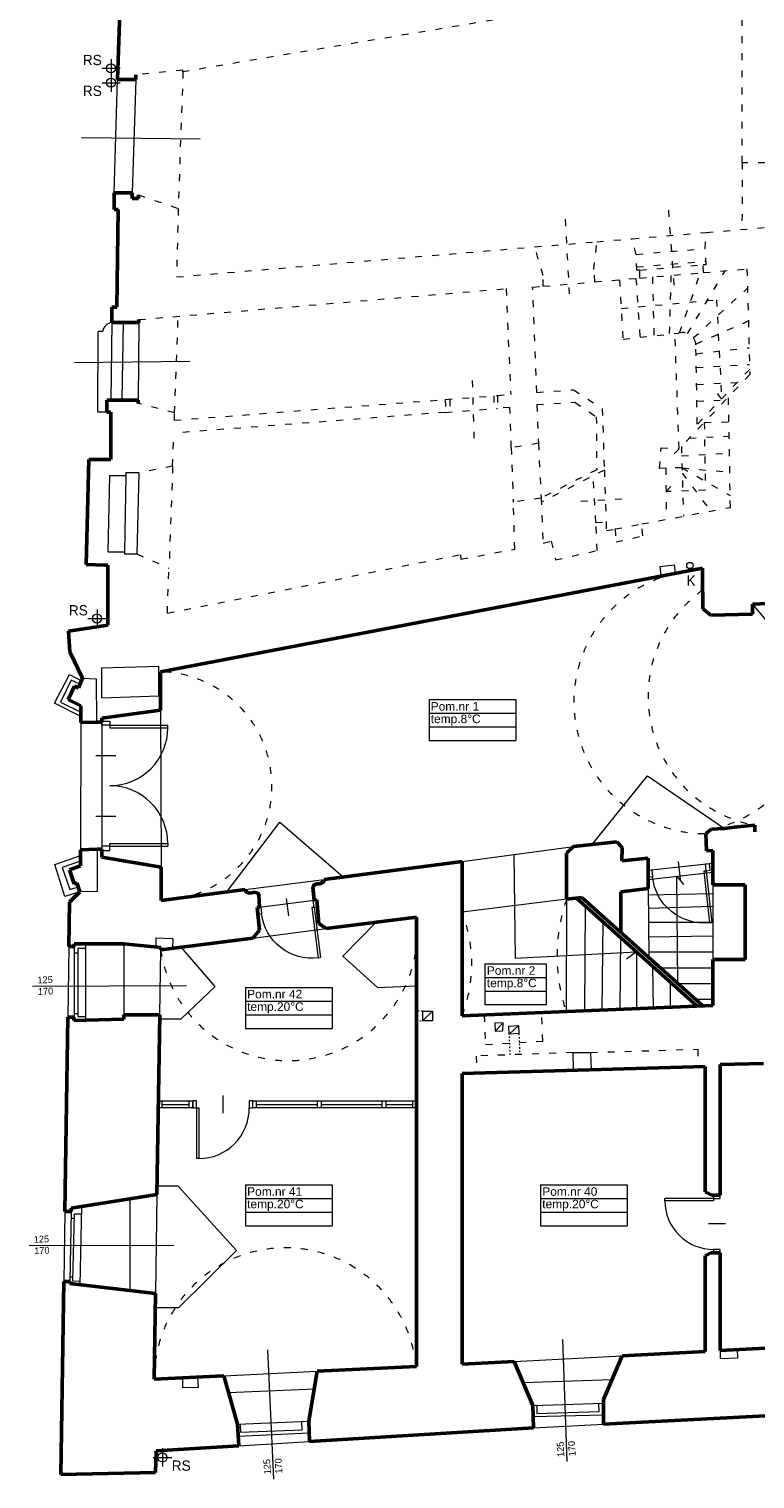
# Model space of a CAD drawing. Header units: millimetres. Extents: x -127811 to -59050, y -244477 to -114521.
# Tile 5 of 16: x -65021 to -63748, y -128984 to -126441. Entities that reach past the tile are written whole.
import ezdxf

# ---------------------------------------------------------------- set-up
doc = ezdxf.new("R2010")
doc.units = ezdxf.units.MM
doc.header["$MEASUREMENT"] = 0
doc.linetypes.add('XREF$0$ACAD_ISO03W100', pattern=[30, 12, -18])
doc.layers.add('XREF', color=8, linetype='Continuous')
for name, color, linetype, lineweight in [('XREF$0$arch C', 8, 'Continuous', 13), ('XREF$0$arch drzwi', 8, 'Continuous', 13), ('XREF$0$arch N', 8, 'XREF$0$ACAD_ISO03W100', 13), ('XREF$0$arch P', 8, 'Continuous', 50), ('XREF$0$opis', 8, 'Continuous', 0), ('XREF$0$opis - pomieszczenia', 8, 'Continuous', 0)]:
    doc.layers.add(name, color=color, linetype=linetype, lineweight=lineweight)
doc.styles.add('XREF$0$AB arial', font='arial.ttf')
doc.styles.add('XREF$0$Standard', font='txt')

# ---------------------------------------------------------------- blocks, each defined once
blk = doc.blocks.new('XREF$0$A$C5C5B553C')
at = {"layer": 'XREF$0$arch drzwi', "color": 0}
for p, q in [((0, 0), (0, -12)), ((6, 0), (0, 0)), ((6, -12), (6, 0)), ((51, 9), (51, -21)), ((96, 0), (96, -12)), ((102, 0), (96, 0)), ((102, -12), (102, 0)), ((0, -12), (6, -12)), ((6, -12), (6, -97.9)), ((6, -12), (10, -12)), ((10, -12), (10, -98)), ((96, -12), (102, -12)), ((10, -98), (6, -98))]:
    blk.add_line(p, q, dxfattribs=at)
blk.add_arc((10, -12), 86, 270, 0.0003, dxfattribs=at)
blk = doc.blocks.new('XREF$0$002')
at = {"layer": 'XREF$0$arch drzwi', "color": 0}
for p, q in [((-14.2, 113.4), (0, 113.4)), ((-14.2, 106.3), (-14.2, 113.4)), ((0, 106.3), (-14.2, 106.3)), ((0, 113.4), (0, 106.3)), ((0, 106.3), (101.5, 106.3)), ((0, 106.3), (0, 101.6)), ((101.6, 101.6), (101.6, 106.3)), ((0, 101.6), (101.6, 101.6)), ((-24.8, 53.2), (10.6, 53.2)), ((-24.8, -53.2), (10.6, -53.2)), ((0, -101.6), (101.6, -101.6)), ((0, -106.3), (0, -101.6)), ((101.6, -101.6), (101.6, -106.3)), ((0, -106.3), (-14.2, -106.3)), ((-14.2, -106.3), (-14.2, -113.4)), ((-14.2, -113.4), (0, -113.4)), ((0, -106.3), (101.5, -106.3)), ((0, -113.4), (0, -106.3))]:
    blk.add_line(p, q, dxfattribs=at)
for centre, start, end in [((0, 101.6), 269.9997, 0), ((0, -101.6), 0, 90.0003)]:
    blk.add_arc(centre, 101.6, start, end, dxfattribs=at)
blk = doc.blocks.new('XREF$0$B-01')
at = {"layer": 'XREF$0$opis - pomieszczenia', "color": 0}
for p, q in [((-72, 72), (80, 72)), ((-72, 72), (-72, 0)), ((80, 72), (80, 0)), ((-72, 48), (80, 48)), ((-72, 24), (80, 24)), ((-72, 0), (80, 0))]:
    blk.add_line(p, q, dxfattribs=at)
blk = doc.blocks.new('XREF')
at = {"layer": 'XREF$0$arch C'}
for p, q in [((-64893.3, -126510), (-64861, -126510)), ((-64877.1, -126493.9), (-64877.1, -126526.2)), ((-64893.3, -126535.3), (-64861, -126535.3)), ((-64877.1, -126513.5), (-64877.1, -126526.2)), ((-64877.1, -126519.1), (-64877.1, -126551.4)), ((-64871.8, -126728.3), (-64865.9, -126529.7)), ((-64833.5, -126529.7), (-64839.9, -126728.3)), ((-64929.2, -126631.5), (-64720.9, -126633.6)), ((-64875.5, -126955.8), (-64877.5, -127092.1)), ((-64857.7, -127092.1), (-64855.3, -126955.8)), ((-64828.4, -126955.8), (-64829.4, -127092.1)), ((-64900.5, -127113), (-64899.7, -126971)), ((-64899.7, -126971), (-64891.8, -126971.2)), ((-64941.3, -127026), (-64738.7, -127023.4)), ((-64884.6, -127113.3), (-64900.5, -127113)), ((-64828.3, -127219.7), (-64850.9, -127219.7)), ((-64850.9, -127219.7), (-64850.9, -127224.8)), ((-64828.3, -127219.7), (-64832, -127361.7)), ((-64879.9, -127224.8), (-64882.5, -127357.8)), ((-64850.9, -127224.8), (-64879.9, -127224.8)), ((-64850.9, -127224.8), (-64853.5, -127357.8)), ((-64882.5, -127357.8), (-64853.5, -127357.8)), ((-64853.5, -127357.8), (-64853.5, -127361.7)), ((-64853.5, -127361.7), (-64832, -127361.7)), ((-63914.1, -127384), (-63889.8, -127380.9)), ((-63912.1, -127400.4), (-63914.1, -127384)), ((-63889.8, -127380.9), (-63887.9, -127395.7)), ((-63752.4, -127450.1), (-63439.8, -127826.5)), ((-64917.8, -127475), (-64885.4, -127475)), ((-64901.6, -127458.9), (-64901.6, -127491.2)), ((-64901.6, -127478.5), (-64901.6, -127491.2)), ((-64976, -127623.4), (-64949.9, -127572.9)), ((-64949.9, -127572.9), (-64929.2, -127584.3)), ((-64927, -127579.3), (-64903, -127580.5)), ((-64894.1, -127561.4), (-64793.5, -127558.6)), ((-64894.1, -127561.4), (-64894.1, -127614.1)), ((-64793.5, -127610.3), (-64793.5, -127558.6)), ((-64946.8, -127583), (-64965.6, -127621.9)), ((-64931.8, -127590.4), (-64946.8, -127583)), ((-64903, -127580.5), (-64902.7, -127657)), ((-64930.2, -127647), (-64976, -127623.4)), ((-64965.6, -127621.9), (-64930.2, -127639.5)), ((-64894.1, -127614.1), (-64793.5, -127610.3)), ((-64790.1, -127636), (-64789.2, -127911.2)), ((-64930.2, -127657.5), (-64930.4, -127880.9)), ((-64893.3, -127657), (-64893.3, -127879.5)), ((-64033.6, -127871.4), (-63936.1, -127750.6)), ((-63936.1, -127750.6), (-63801.5, -127843)), ((-64674.1, -127954.6), (-64581.1, -127832.2)), ((-64581.1, -127832.2), (-64470, -127928)), ((-64901.6, -127879.5), (-64901.3, -127953.5)), ((-64261.6, -127900.9), (-64066.3, -127875.1)), ((-64975.7, -127906.6), (-64930.4, -127890.7)), ((-64958, -127962.3), (-64975.7, -127906.6)), ((-64930.4, -127900.5), (-64963, -127911.8)), ((-64171, -127888.9), (-64168.2, -128070.5)), ((-63935.1, -127916.2), (-63821.5, -127903.9)), ((-64963, -127911.8), (-64949.3, -127950.1)), ((-64641.7, -127950.4), (-64503.2, -127932.4)), ((-63935.1, -127932.6), (-63821.5, -127920)), ((-63883.1, -128114.8), (-63885.1, -127927.1)), ((-63885.1, -127927.1), (-63873.1, -127941.2)), ((-64932, -127954.3), (-64958, -127962.3)), ((-64949.3, -127950.1), (-64935, -127945.4)), ((-64901.3, -127953.5), (-64932, -127954.3)), ((-63935.1, -127948.7), (-63933.7, -128069.6)), ((-63935, -127959.8), (-63821.5, -127957)), ((-63821.5, -127942.1), (-63821.5, -128072.8)), ((-64616.5, -127981.1), (-64521.1, -127969.1)), ((-64078.2, -127967), (-64261.6, -127990)), ((-64078.2, -127967), (-64079, -128164.2)), ((-64045.4, -127979.2), (-64046.7, -128162.9)), ((-63934.7, -127982.7), (-63821.5, -127979.2)), ((-64411.9, -128007.6), (-64470.5, -128067.3)), ((-64015.6, -128161.6), (-64014.2, -128007.1)), ((-63934.4, -128007.6), (-63821.5, -128007.6)), ((-64798.2, -128051.3), (-64798.1, -128035.1)), ((-64798.1, -128035.1), (-64768.7, -128035.9)), ((-64768.7, -128035.9), (-64769.4, -128053.4)), ((-64628.5, -128035.4), (-64500, -128018.9)), ((-63983.5, -128034.5), (-63985, -128160.3)), ((-63934.1, -128033), (-63821.5, -128031.2)), ((-64950.9, -128050), (-64952.9, -128174.2)), ((-64942, -128050), (-64942, -128174.2)), ((-64942, -128061.1), (-64935.6, -128061.1)), ((-64922.1, -128053.4), (-64935.6, -128053.4)), ((-64935.6, -128053.4), (-64935.6, -128173.2)), ((-64922.1, -128045.4), (-64922.1, -128179.6)), ((-64854.6, -128045.4), (-64854.6, -128169.8)), ((-64791.7, -128169.8), (-64789.9, -128056.1)), ((-64694.6, -128120.1), (-64754.4, -128051.5)), ((-64168.2, -128070.5), (-63955.6, -128059.5)), ((-63955.6, -128059.5), (-63973.4, -128072.6)), ((-63955.6, -128059.5), (-63955.5, -128159)), ((-63933.8, -128059.7), (-63821.5, -128059.7)), ((-64470.5, -128067.3), (-64409.6, -128122.1)), ((-63925.6, -128157.8), (-63926.7, -128085.3)), ((-63913.4, -128087.7), (-63821.5, -128087.7)), ((-63896, -128156.5), (-63896.1, -128112.6)), ((-65014.6, -128119.6), (-64744.7, -128118.4)), ((-64754.4, -128177.3), (-64694.6, -128120.1)), ((-64409.6, -128122.1), (-64341.4, -128118.9)), ((-63883.1, -128114.8), (-63821.5, -128114.8)), ((-64330.7, -128163.5), (-64313.6, -128163.8)), ((-64330.7, -128163.5), (-64330.7, -128180.8)), ((-64330.7, -128180.8), (-64313.6, -128163.8)), ((-64313.6, -128163.8), (-64313.6, -128180.8)), ((-63851.9, -128142.6), (-63821.5, -128142.6)), ((-64942, -128167.9), (-64935.6, -128167.9)), ((-64935.6, -128173.2), (-64922.1, -128173.2)), ((-64791.8, -128177.3), (-64754.4, -128177.3)), ((-64313.6, -128180.8), (-64330.7, -128180.8)), ((-64189.5, -128184.3), (-64204.1, -128184.7)), ((-64204.1, -128184.7), (-64203.7, -128198.9)), ((-64203.7, -128198.9), (-64189.5, -128184.3)), ((-64189.9, -128198.1), (-64189.5, -128184.3)), ((-64179.5, -128189.7), (-64162.3, -128188.9)), ((-64178.8, -128203.8), (-64179.5, -128189.7)), ((-64178.8, -128203.8), (-64162.3, -128188.9)), ((-64162.3, -128188.9), (-64161.8, -128203)), ((-64203.7, -128198.9), (-64189.9, -128198.1)), ((-64161.8, -128203), (-64178.8, -128203.8)), ((-64066.2, -128267.3), (-64066.7, -128236.1)), ((-64066.7, -128236.1), (-64036.1, -128236.1)), ((-64036.1, -128236.1), (-64035.3, -128266.4)), ((-64733.7, -128333.4), (-64794.2, -128333.4)), ((-64794, -128321), (-64733.7, -128321)), ((-64787.8, -128327.2), (-64739.9, -128327.2)), ((-64733.7, -128333.4), (-64733.7, -128321)), ((-64628.6, -128333.4), (-64628.6, -128321)), ((-64628.6, -128321), (-64341.4, -128321)), ((-64341.4, -128333.4), (-64628.6, -128333.4)), ((-64622.4, -128327.2), (-64515.1, -128327.2)), ((-64508.9, -128327.2), (-64401.7, -128327.2)), ((-64395.5, -128327.2), (-64347.6, -128327.2)), ((-64844.1, -128492.9), (-64843.9, -128653.4)), ((-64796.6, -128485.4), (-64799.3, -128658.5)), ((-64759.3, -128470.3), (-64796.3, -128470.3)), ((-64657.3, -128583.4), (-64759.3, -128470.3)), ((-64958.1, -128514.7), (-64960, -128637.8)), ((-64947.1, -128514.7), (-64949.2, -128637.8)), ((-64944, -128637.2), (-64941.3, -128519.1)), ((-64941.3, -128519.1), (-64929.1, -128519.3)), ((-64928.8, -128506.2), (-64931.6, -128643.3)), ((-64947.3, -128526.6), (-64941.5, -128526.7)), ((-65021, -128574.3), (-64766.9, -128573.9)), ((-64758, -128683.3), (-64657.3, -128583.4)), ((-64949.1, -128629.7), (-64943.8, -128629.8)), ((-64931.5, -128637.5), (-64944, -128637.2)), ((-64799.7, -128683.3), (-64758, -128683.3)), ((-64085.1, -128739.2), (-64077.5, -128953.6)), ((-64602.8, -128757.5), (-64592, -128984.1)), ((-64170, -128778), (-63980.7, -128768)), ((-63808.6, -128758.9), (-63808.6, -128772.5)), ((-63808.6, -128772.5), (-63777.8, -128771.8)), ((-63777.8, -128771.8), (-63778.6, -128757.3)), ((-64679.1, -128803.1), (-64515.4, -128795.1)), ((-64752.1, -128806.6), (-64751.9, -128823.6)), ((-64751.9, -128823.6), (-64723.8, -128822.9)), ((-64723.8, -128822.9), (-64724.7, -128805.3)), ((-64670.9, -128832.4), (-64520.6, -128826)), ((-64154.3, -128815.1), (-63998.5, -128809.6)), ((-64137.4, -128855.1), (-64013.4, -128850.9)), ((-64020.9, -128865.5), (-64021.4, -128851.2)), ((-64136.8, -128874.6), (-64013.3, -128871.7)), ((-64130.2, -128854.9), (-64130.4, -128868.9)), ((-64130.4, -128868.9), (-64020.9, -128865.5)), ((-64655.5, -128887.9), (-64530.2, -128882.6)), ((-64650.8, -128887.7), (-64650.1, -128902.2)), ((-64650.1, -128902.2), (-64541.7, -128898.1)), ((-64541.7, -128898.1), (-64542.3, -128883.1)), ((-64136.2, -128894.1), (-64013.3, -128887.9)), ((-64654.1, -128908.8), (-64529.7, -128903)), ((-64653, -128925.9), (-64529.3, -128918.3)), ((-64803.1, -128946.3), (-64770.7, -128946.3)), ((-64786.9, -128930.1), (-64786.9, -128962.4)), ((-64786.9, -128949.7), (-64786.9, -128962.4))]:
    blk.add_line(p, q, dxfattribs=at)
for points in [[(-64794, -128321), (-64787.8, -128321), (-64787.8, -128333.4), (-64794, -128333.4)], [(-64739.9, -128321), (-64733.7, -128321), (-64733.7, -128333.4), (-64739.9, -128333.4)], [(-64628.6, -128321), (-64622.4, -128321), (-64622.4, -128333.4), (-64628.6, -128333.4)], [(-64515.1, -128321), (-64508.9, -128321), (-64508.9, -128333.4), (-64515.1, -128333.4)], [(-64401.7, -128321), (-64395.5, -128321), (-64395.5, -128333.4), (-64401.7, -128333.4)], [(-64347.6, -128321), (-64341.4, -128321), (-64341.4, -128333.4), (-64347.6, -128333.4)]]:
    blk.add_lwpolyline(points, close=True, dxfattribs=at)
for centre, radius in [((-64877.1, -126510), 7.94), ((-64877.1, -126535.3), 7.94), ((-63862, -127382), 5.5), ((-64901.6, -127475), 7.94), ((-64786.9, -128946.3), 7.94)]:
    blk.add_circle(centre, radius, dxfattribs=at)
blk.add_arc((-64873.5, -126974.3), 18.5, 96.0419, 170.3429, dxfattribs=at)
at = {"layer": 'XREF$0$arch N', "linetype": 'XREF$0$ACAD_ISO03W100'}
for p, q in [((-63770.1, -126675.7), (-63770.1, -126352.9)), ((-64059.7, -126401), (-64751, -126516)), ((-64751, -126513.3), (-64833.5, -126521.5)), ((-64751, -126516), (-64759.4, -126755.9)), ((-64751, -126516), (-64751, -126513.3)), ((-63770.1, -126675.7), (-63770.7, -126792.8)), ((-63730.3, -126675.7), (-63770.1, -126675.7)), ((-64829.1, -126732.1), (-64759.4, -126755.9)), ((-64759.4, -126755.9), (-64762.3, -126875.9)), ((-63899.7, -126758.8), (-63889, -126905.9)), ((-64080.9, -126774.8), (-64073.5, -126905.3)), ((-63833.2, -126798), (-63730.3, -126789.4)), ((-64134.2, -126823.2), (-64025.2, -126814.1)), ((-64030.2, -126862.7), (-64025.2, -126814.1)), ((-64025.2, -126814.1), (-63963, -126808.9)), ((-63963, -126808.9), (-63833.2, -126798)), ((-63955.9, -126836.3), (-63963, -126808.9)), ((-63835.2, -126826.1), (-63833.2, -126798)), ((-64762.3, -126875.9), (-64134.2, -126823.2)), ((-64119.1, -126873.2), (-64134.2, -126823.2)), ((-63955.9, -126836.3), (-63835.2, -126826.1)), ((-63954.9, -126864.3), (-63955.9, -126836.3)), ((-63833.5, -126854.3), (-63835.2, -126826.1)), ((-64028.6, -126884.6), (-64030.2, -126862.7)), ((-63955.1, -126858.4), (-63833.9, -126848.3)), ((-63950, -126864.1), (-63954.9, -126864.3)), ((-63950, -126864.1), (-63838.8, -126854.3)), ((-63949.9, -126877.9), (-63950, -126864.1)), ((-63866.1, -126975.3), (-63800.1, -126865.2)), ((-63838.3, -126868.4), (-63838.8, -126854.3)), ((-63838.8, -126854.3), (-63833.5, -126854.3)), ((-63838.3, -126868.4), (-63761.9, -126862)), ((-63761.9, -126862), (-63756.9, -127047.1)), ((-64137.8, -126893.8), (-64119.1, -126892.3)), ((-64119.1, -126892.3), (-64119.1, -126873.2)), ((-64119.1, -126892.3), (-64028.6, -126884.6)), ((-64028.6, -126884.6), (-63949.9, -126877.9)), ((-63985.3, -126880.9), (-63979.2, -126985)), ((-63956.7, -126878.5), (-63949.5, -126981.8)), ((-63949.9, -126877.9), (-63838.3, -126868.4)), ((-63927.6, -126876), (-63925.1, -126979.2)), ((-63895.3, -126873.3), (-63898.2, -126976.3)), ((-63879.9, -126974), (-63843.8, -126868.9)), ((-64828.4, -126950.8), (-64184.3, -126896.5)), ((-64184.3, -126896.5), (-64176.2, -127082.1)), ((-64130.5, -127078.6), (-64137.8, -126893.8)), ((-63982.3, -126931.1), (-63815.3, -126915.9)), ((-63856, -126983), (-63761, -126895.8)), ((-63815.3, -126915.9), (-63806.4, -127089.6)), ((-64765.7, -127114.3), (-64759.5, -126945)), ((-63851.6, -126993.6), (-63759.5, -126953.1)), ((-63979.2, -126985), (-63881.9, -126974.5)), ((-63880.7, -127177), (-63888.3, -126975.2)), ((-63849, -127134.3), (-63851.4, -126994.9)), ((-63851.1, -127010.5), (-63758.2, -127000)), ((-63850.7, -127034.6), (-63757.4, -127029.5)), ((-63757.1, -127037.9), (-63849, -127134.3)), ((-64243.8, -127057.5), (-64240.6, -127158.6)), ((-63756.9, -127047.1), (-63890, -127186.9)), ((-63850.2, -127064.6), (-63779.1, -127060.9)), ((-64766.1, -127127.3), (-64290.9, -127090.9)), ((-64290.9, -127090.9), (-64199.5, -127083.9)), ((-64290.9, -127090.9), (-64290.6, -127113.4)), ((-64282.9, -127090.3), (-64283.4, -127112.8)), ((-64205.8, -127084.4), (-64206.3, -127106.9)), ((-64199.5, -127083.9), (-64176.2, -127082.1)), ((-64199.5, -127083.9), (-64199.4, -127106.4)), ((-64130.6, -127099.8), (-64063.5, -127095.6)), ((-64130.5, -127078.6), (-64065.9, -127073.7)), ((-64065.9, -127073.7), (-64015.6, -127106.7)), ((-64063.5, -127095.6), (-64026.1, -127121.2)), ((-63849.7, -127093.8), (-63808.9, -127092.2)), ((-63806.4, -127089.6), (-63818.2, -127074.3)), ((-63790.9, -127280), (-63794.3, -127086.4)), ((-64765.7, -127114.3), (-64829.4, -127097.6)), ((-64290.6, -127113.4), (-64767, -127149.9)), ((-64766.1, -127127.3), (-64765.7, -127114.3)), ((-64290.6, -127113.4), (-64199.4, -127106.4)), ((-64177.7, -127104.7), (-64199.4, -127106.4)), ((-64175.2, -127175.6), (-64177.7, -127104.7)), ((-64130.6, -127099.8), (-64127.5, -127167.7)), ((-64026.1, -127121.2), (-64025.4, -127214.1)), ((-64015.6, -127106.7), (-64012, -127214.6)), ((-63836.8, -127131), (-63793.6, -127130.2)), ((-63836.8, -127131), (-63834.7, -127250.1)), ((-64769.1, -127207.8), (-64767, -127149.9)), ((-64127.5, -127167.7), (-64175.2, -127175.6)), ((-64127.5, -127167.7), (-64123, -127263.9)), ((-63863, -127158.5), (-63793.1, -127155)), ((-64175.2, -127175.6), (-64171.8, -127271)), ((-63915.3, -127211.8), (-63912.5, -127175.7)), ((-63912.5, -127175.7), (-63880.7, -127177)), ((-63876.9, -127173.1), (-63873.3, -127295.4)), ((-63876.4, -127189.7), (-63792.6, -127185.1)), ((-64769.1, -127207.8), (-64828.3, -127219.7)), ((-64769.1, -127207.8), (-64775.5, -127386.7)), ((-64025.4, -127214.1), (-64123, -127263.9)), ((-64012, -127214.6), (-64122.7, -127271.1)), ((-64012, -127214.6), (-64009, -127305.8)), ((-63904.2, -127211.2), (-63915.3, -127211.8)), ((-63875.8, -127210.6), (-63904.2, -127211.2)), ((-63904.2, -127211.2), (-63903.3, -127301)), ((-63875.8, -127210.6), (-63791.3, -127259.4)), ((-63875.8, -127210.6), (-63792, -127218.5)), ((-63875.5, -127219.9), (-63825.9, -127286.5)), ((-64027, -127306.4), (-64031.8, -127224.7)), ((-63903.8, -127252.4), (-63893, -127240.8)), ((-64123, -127263.9), (-64171.8, -127271)), ((-64168.9, -127353.2), (-64171.8, -127271)), ((-64123, -127263.9), (-64119.4, -127343.1)), ((-64053.2, -127269.2), (-63971.9, -127264.7)), ((-63834.7, -127250.1), (-63903.8, -127252.4)), ((-63946.5, -127309.2), (-63790.9, -127280)), ((-64027, -127306.4), (-64009, -127305.8)), ((-64024.3, -127355.8), (-64027, -127306.4)), ((-64009, -127305.8), (-64008.5, -127320.8)), ((-64008.5, -127320.8), (-63993.1, -127317.9)), ((-63993.1, -127317.9), (-63946.5, -127309.2)), ((-63993.1, -127317.9), (-63991.4, -127340.7)), ((-63944.6, -127329.7), (-63946.5, -127309.2)), ((-64119.4, -127343.1), (-64105.2, -127339.5)), ((-64105.2, -127339.5), (-64097.7, -127372.1)), ((-63991.4, -127340.7), (-63944.6, -127329.7)), ((-64832, -127361.7), (-64775.5, -127386.7)), ((-64778.4, -127465.4), (-64264.3, -127363.1)), ((-64264.3, -127363.1), (-64263.4, -127370.9)), ((-64263.4, -127370.9), (-64168.9, -127353.2)), ((-64097.7, -127372.1), (-64024.3, -127355.8)), ((-64778.4, -127465.4), (-64775.5, -127386.7)), ((-64223, -128170.3), (-64220.4, -128221.9)), ((-64119.7, -128216.4), (-64121.8, -128166)), ((-64066.7, -128236.1), (-64236.5, -128242.3)), ((-64220.4, -128221.9), (-64178, -128219.6)), ((-64161.3, -128218.7), (-64119.7, -128216.4)), ((-64036.1, -128236.1), (-63848.2, -128230.3)), ((-63848.2, -128230.3), (-63847.3, -128261.3)), ((-64236.5, -128242.3), (-64235.7, -128271.9))]:
    blk.add_line(p, q, dxfattribs=at)
at = {"layer": 'XREF$0$arch N', "linetype": 'XREF$0$ACAD_ISO03W100', "ltscale": 0.2}
for p, q in [((-64330.7, -128163.5), (-64341.4, -128163.3)), ((-64341.4, -128180.8), (-64330.7, -128180.8)), ((-64177, -128240.2), (-64178.8, -128203.8)), ((-64161.8, -128203), (-64160.5, -128239.6))]:
    blk.add_line(p, q, dxfattribs=at)
at = {"layer": 'XREF$0$arch N', "linetype": 'XREF$0$ACAD_ISO03W100'}
for centre, radius, start, end in [((-63875, -126997.2), 23.7, 5.711, 106.8636), ((-63834.1, -127620.9), 231.4, 103.1397, 270.0683), ((-63705.8, -127611.8), 229.6, 125.6786, 259.428), ((-63871.6, -127622), 227.5, 282.0685, 49.6919), ((-64795.7, -127769), 200.7, 271.916, 88.4732), ((-63790.4, -128066.7), 304.6, 160.8921, 198.6718), ((-64566.1, -128024.2), 226.1, 188.093, 6.4956), ((-64494.8, -128080.9), 250.3, 338.6937, 21.3063), ((-64571.4, -128808.9), 230.2, 5.5283, 180.0163)]:
    blk.add_arc(centre, radius, start, end, dxfattribs=at)
at = {"layer": 'XREF$0$arch P'}
for p, q in [((-64865.9, -126529.7), (-64859.5, -126347.9)), ((-64833.5, -126529.7), (-64865.9, -126529.7)), ((-64833.5, -126521.5), (-64833.5, -126529.7)), ((-64871.8, -126728.3), (-64871.8, -126757.5)), ((-64871.8, -126728.3), (-64839.9, -126728.3)), ((-64839.9, -126728.3), (-64839.9, -126738.5)), ((-64839.9, -126738.5), (-64829.1, -126738.5)), ((-64829.1, -126738.5), (-64829.1, -126732.1)), ((-64871.8, -126757.5), (-64864.4, -126757.5)), ((-64864.4, -126757.5), (-64866.7, -126928.7)), ((-64866.7, -126928.7), (-64875.5, -126928.7)), ((-64875.5, -126928.7), (-64875.5, -126955.8)), ((-64875.5, -126955.8), (-64828.4, -126955.8)), ((-64828.4, -126955.8), (-64828.4, -126950.8)), ((-64829.4, -127092.1), (-64884.6, -127092.1)), ((-64884.6, -127092.1), (-64884.6, -127113.3)), ((-64829.4, -127097.6), (-64829.4, -127092.1)), ((-64884.6, -127113.3), (-64877.3, -127113.3)), ((-64877.3, -127113.3), (-64877.3, -127196)), ((-64916, -127196), (-64920.5, -127380.3)), ((-64877.3, -127196), (-64916, -127196)), ((-64920.5, -127380.3), (-64888, -127381.7)), ((-64882.5, -127381.7), (-64888, -127381.7)), ((-64882.5, -127486.7), (-64882.5, -127381.7)), ((-63840, -127386.6), (-64790.4, -127568.4)), ((-63840, -127399), (-63840, -127386.6)), ((-63840, -127399), (-63839.3, -127457.9)), ((-63710.6, -127447.8), (-63752.4, -127450.1)), ((-63752, -127467.1), (-63752.4, -127450.1)), ((-63839.3, -127457.9), (-63825.1, -127469.3)), ((-63825.1, -127469.3), (-63752, -127467.1)), ((-64952, -127497.4), (-64882.5, -127486.7)), ((-64949.6, -127533.6), (-64952, -127497.4)), ((-64927, -127579.3), (-64949.6, -127533.6)), ((-64934.3, -127596.3), (-64927, -127579.3)), ((-64790.4, -127568.4), (-64790.1, -127636)), ((-64952.2, -127616.9), (-64941, -127593.5)), ((-64941, -127593.5), (-64934.3, -127596.3)), ((-64930.1, -127627.9), (-64952.2, -127616.9)), ((-64930.2, -127657.5), (-64930.1, -127627.9)), ((-64893.3, -127650), (-64790.1, -127636)), ((-64893.3, -127657), (-64893.3, -127650)), ((-64930.2, -127657.5), (-64902.7, -127657)), ((-64902.7, -127657), (-64893.3, -127657)), ((-63824.1, -127844.5), (-63833.8, -127852.3)), ((-63833.8, -127852.3), (-63833.1, -127882.5)), ((-63801.5, -127843), (-63824.1, -127844.5)), ((-63801.5, -127843), (-63783.8, -127841.1)), ((-63747.9, -127837.4), (-63783.8, -127841.1)), ((-63747.8, -127849.1), (-63747.9, -127837.4)), ((-64930.4, -127880.9), (-64901.6, -127879.5)), ((-64930.4, -127908.7), (-64930.4, -127880.9)), ((-64901.6, -127879.5), (-64893.3, -127879.5)), ((-64893.3, -127893.6), (-64893.3, -127879.5)), ((-64078.2, -127886.7), (-64066.3, -127875.1)), ((-64066.3, -127875.1), (-64033.6, -127871.4)), ((-64033.6, -127871.4), (-63990.2, -127866.5)), ((-63990.2, -127866.5), (-63981, -127876.3)), ((-63981, -127876.3), (-63981.2, -127900.1)), ((-63833.1, -127882.5), (-63821.5, -127881.8)), ((-63821.5, -127942.1), (-63821.5, -127881.8)), ((-64949.8, -127916), (-64930.4, -127908.7)), ((-64789.2, -127911.2), (-64893.3, -127893.6)), ((-64503.2, -127932.4), (-64261.6, -127900.9)), ((-64261.6, -127900.9), (-64261.6, -128171.9)), ((-64078.2, -127967), (-64078.2, -127886.7)), ((-63981.2, -127900.1), (-63935.1, -127895.2)), ((-63935.1, -127895.2), (-63935.1, -127948.7)), ((-64941.9, -127940.1), (-64949.8, -127916)), ((-64789.2, -127911.2), (-64789, -127969.6)), ((-64932, -127954.3), (-64949.7, -127972.3)), ((-64937.2, -127938.7), (-64941.9, -127940.1)), ((-64932, -127954.3), (-64937.2, -127938.7)), ((-64789, -127969.6), (-64641.7, -127950.4)), ((-63935.1, -127948.7), (-63983, -127954.4)), ((-63983, -127954.4), (-63983, -128025.5)), ((-63765, -127942.1), (-63821.5, -127942.1)), ((-63765, -128072.8), (-63765, -127942.1)), ((-64950.9, -128050), (-64949.7, -127972.3)), ((-64620.9, -127981.6), (-64616.5, -127981.1)), ((-64620.9, -127981.6), (-64616.6, -128021.5)), ((-64521.1, -127969.1), (-64516.5, -127968.5)), ((-64516.5, -127968.5), (-64513, -128009.9)), ((-64051.5, -127964.4), (-64078.2, -127967)), ((-64061, -127965.3), (-63849.1, -128154.6)), ((-64051.5, -127964.4), (-63839.1, -128154.1)), ((-64513, -128009.9), (-64500, -128018.9)), ((-64500, -128018.9), (-64341.4, -127998.6)), ((-64341.4, -127998.6), (-64341.4, -128786.7)), ((-64789.9, -128056), (-64628.5, -128035.4)), ((-64616.6, -128021.5), (-64628.5, -128035.4)), ((-64950.9, -128050), (-64942, -128050)), ((-64942, -128050), (-64942, -128045.4)), ((-64942, -128045.4), (-64854.6, -128045.4)), ((-64854.6, -128045.4), (-64789.9, -128052.2)), ((-64789.9, -128052.2), (-64789.9, -128056.1)), ((-63821.5, -128153.4), (-63821.5, -128072.8)), ((-63765, -128072.8), (-63821.5, -128072.8)), ((-64261.6, -128171.9), (-63821.5, -128153.4)), ((-64958.1, -128514.7), (-64952.9, -128174.2)), ((-64952.9, -128174.2), (-64942.6, -128174.2)), ((-64942.6, -128174.2), (-64942.6, -128180.1)), ((-64942.6, -128180.1), (-64854.6, -128177.9)), ((-64854.6, -128177.9), (-64854.6, -128169.8)), ((-64854.6, -128169.8), (-64791.7, -128169.8)), ((-64796.6, -128485.4), (-64791.7, -128169.8)), ((-64261.6, -128272.7), (-63835.4, -128260.9)), ((-63835.4, -128480.6), (-63835.4, -128260.9)), ((-63808.6, -128257), (-63732.8, -128255.1)), ((-63808.6, -128486.2), (-63808.6, -128257)), ((-64261.6, -128272.7), (-64261.6, -128782.8)), ((-64947.1, -128509.1), (-64844.1, -128492.9)), ((-64844.1, -128492.9), (-64796.6, -128485.4)), ((-63823.4, -128486.2), (-63835.4, -128480.6)), ((-63808.6, -128486.2), (-63823.4, -128486.2)), ((-64958.1, -128514.7), (-64947.1, -128514.7)), ((-64947.1, -128514.7), (-64947.1, -128509.1)), ((-63825.1, -128587.4), (-63835.4, -128592.4)), ((-63835.4, -128760.3), (-63835.4, -128592.4)), ((-63808.6, -128587.4), (-63825.1, -128587.4)), ((-63808.6, -128758.9), (-63808.6, -128587.4)), ((-64965.3, -128976.1), (-64960, -128637.8)), ((-64960, -128637.8), (-64949.2, -128637.8)), ((-64949.2, -128637.8), (-64949.2, -128641.2)), ((-64949.2, -128641.2), (-64843.9, -128653.4)), ((-64843.9, -128653.4), (-64799.3, -128658.5)), ((-64801.6, -128809), (-64799.3, -128658.5)), ((-63808.6, -128758.9), (-63605, -128748.1)), ((-64013.4, -128844.7), (-63980.7, -128768)), ((-63980.7, -128768), (-63835.4, -128760.3)), ((-64515.4, -128795.1), (-64530.2, -128882.6)), ((-64515.4, -128795.1), (-64341.4, -128786.7)), ((-64261.6, -128782.8), (-64170, -128778)), ((-64170, -128778), (-64137.4, -128855.1)), ((-64801.6, -128809), (-64679.1, -128803.1)), ((-64655.5, -128887.9), (-64679.1, -128803.1)), ((-64013.3, -128887.9), (-64013.4, -128844.7)), ((-64137.4, -128855.1), (-64136.2, -128894.1)), ((-64013.3, -128887.9), (-63589.7, -128866.2)), ((-64653, -128925.9), (-64655.5, -128887.9)), ((-64530.2, -128882.6), (-64529.3, -128918.3)), ((-64529.3, -128918.3), (-64136.2, -128894.1)), ((-64798.2, -128934.8), (-64653, -128925.9)), ((-64799.1, -128972.5), (-64798.2, -128934.8)), ((-64965.3, -128976.1), (-64799.1, -128972.5))]:
    blk.add_line(p, q, dxfattribs=at)
for points in [[(-64521.1, -127969.1), (-64523.1, -127946.3), (-64522.2, -127943.6), (-64520, -127941.4), (-64517.5, -127940.4), (-64514.6, -127940.2), (-64511.3, -127940.2), (-64506.9, -127938.3), (-64504.2, -127935.8), (-64503.3, -127934), (-64503.2, -127932.4)], [(-64616.5, -127981.1), (-64617.7, -127960.3), (-64619.1, -127957.1), (-64621.2, -127955.9), (-64625.5, -127955), (-64630.7, -127955.8), (-64635, -127956.4), (-64638.9, -127954.7), (-64641.4, -127952.7), (-64641.7, -127950.4)]]:
    blk.add_lwpolyline(points, dxfattribs=at)
at = {"layer": 'XREF$0$opis - pomieszczenia'}
for p, q in [((-64221.1, -128104.4), (-64114.1, -128104.4)), ((-64221.1, -128128.4), (-64114.1, -128128.4))]:
    blk.add_line(p, q, dxfattribs=at)
blk.add_lwpolyline([(-64221.1, -128080.4), (-64114.1, -128080.4), (-64114.1, -128152.4), (-64221.1, -128152.4)], close=True, dxfattribs=at)
at = {"layer": 'XREF$0$arch drzwi', "linetype": 'Continuous'}
blk.add_blockref('XREF$0$002', (-64879.2, -127768.2), dxfattribs=at)
for p, xscale, yscale, zscale, rotation in [((-63828.2, -127904.6), -1.054104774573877, 1.054104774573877, 1.054104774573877, 6.158907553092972), ((-64516.5, -127968.5), -1.030821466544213, 1.030821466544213, 1.030821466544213, 7.162553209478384), ((-63808.6, -128486.2), 0.9921313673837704, 0.9921313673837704, 0.9921313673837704, 269.9999999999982)]:
    blk.add_blockref('XREF$0$A$C5C5B553C', p, dxfattribs=dict(at, xscale=xscale, yscale=yscale, zscale=zscale, rotation=rotation))
at = {"layer": 'XREF$0$arch drzwi', "linetype": 'Continuous', "xscale": 1.030821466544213, "yscale": 1.030821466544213, "zscale": 1.030821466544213}
blk.add_blockref('XREF$0$A$C5C5B553C', (-64733.7, -128321), dxfattribs=at)
at = {"layer": 'XREF$0$opis - pomieszczenia'}
for p in [(-64247.5, -127689.2), (-64569.5, -128193.8), (-64569.5, -128540), (-64051.9, -128540)]:
    blk.add_blockref('XREF$0$B-01', p, dxfattribs=at)
at = {"layer": 'XREF$0$opis', "char_height": 18, "attachment_point": 5, "style": 'XREF$0$Standard'}
for s, insert in [('RS', (-64910, -126495.6)), ('RS', (-64910, -126549.7)), ('K', (-63860, -127408.5)), ('RS', (-64934.5, -127460.6)), ('RS', (-64754, -128960.7))]:
    blk.add_mtext_dynamic_manual_height_columns(s, width=71.788, gutter_width=12.5, heights=[0], dxfattribs=dict(at, insert=insert))
at = {"layer": 'XREF$0$opis', "char_height": 12, "attachment_point": 5, "style": 'XREF$0$Standard'}
for insert, rotation in [((-64992.4, -128118.7), 2.2333), ((-64998.8, -128573.4), 2.2333), ((-64078.8, -128931.4), 93.4658), ((-64593.3, -128961.8), 93.4658)]:
    blk.add_mtext_dynamic_manual_height_columns('125\\P170', width=71.788, gutter_width=12.5, heights=[0], dxfattribs=dict(at, insert=insert, rotation=rotation))
at = {"layer": 'XREF$0$opis - pomieszczenia', "char_height": 15, "attachment_point": 4, "style": 'XREF$0$AB arial'}
for s, width, insert in [('Pom.nr 1', 165.98, (-64316.5, -127629.2)), ('temp.8%%DC', 71.788, (-64316.5, -127653.2)), ('Pom.nr 2', 165.98, (-64218.1, -128092.4)), ('temp.8%%DC', 71.788, (-64218.1, -128116.4)), ('Pom.nr 42', 165.98, (-64638.5, -128133.8)), ('temp.20%%DC', 71.788, (-64638.5, -128157.8)), ('Pom.nr 41', 165.98, (-64638.5, -128480)), ('Pom.nr 40', 165.98, (-64120.9, -128480)), ('temp.20%%DC', 71.788, (-64638.5, -128504)), ('temp.20%%DC', 71.788, (-64120.9, -128504))]:
    blk.add_mtext_dynamic_manual_height_columns(s, width=width, gutter_width=12.5, heights=[0], dxfattribs=dict(at, insert=insert))

msp = doc.modelspace()

# ---------------------------------------------------------------- block references
at = {"layer": 'XREF'}
msp.add_blockref('XREF', (0, 0), dxfattribs=at)

doc.saveas('drawing.dxf')
